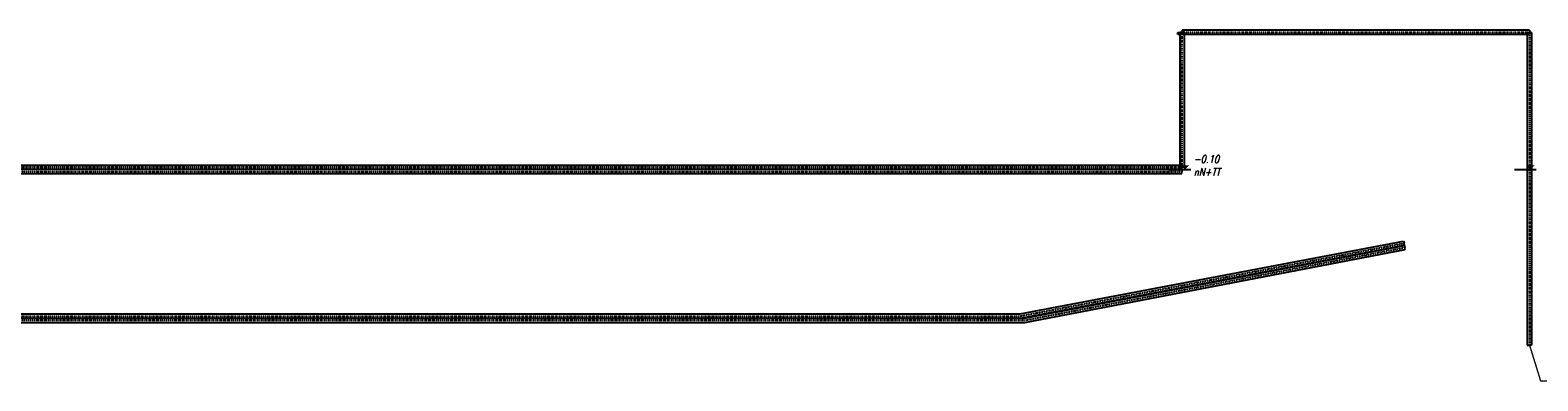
# Model space of a CAD drawing. Header units: centimetres. Extents: x 970 to 33426, y 684 to 7682.
# Tile 3 of 6: x 16618 to 20115, y 893 to 1705. Entities that reach past the tile are written whole.
import ezdxf

# ---------------------------------------------------------------- set-up
doc = ezdxf.new("R2010")
doc.units = ezdxf.units.CM
doc.header["$MEASUREMENT"] = 0
doc.linetypes.add('( Border )', pattern=[1.75, 0.5, -0.25, 0.5, -0.25, 0, -0.25])
doc.layers.add('_E_KORYTA_', color=5, linetype='Continuous', lineweight=25)
doc.layers.add('E_gniazdka', color=7, linetype='Continuous', lineweight=0)
doc.layers.add('IS_rzędne WYKON', color=7, linetype='Continuous')
doc.styles.add('Marcin', font='romans.shx', dxfattribs={"width": 0.8, "oblique": 15, "height": 20})

# ---------------------------------------------------------------- blocks, each defined once
blk = doc.blocks.new('rzedna')
at = {"layer": 'IS_rzędne WYKON', "ltscale": 2}
h = blk.add_hatch(color=256, dxfattribs=at)
h.dxf.hatch_style = 1
h.paths.add_polyline_path([(6581066, 5626512), (6581166, 5626412), (6581066, 5626412), (6580965, 5626412)])
blk.add_line((6581440, 5626512), (6580931, 5626512), dxfattribs=at)

msp = doc.modelspace()

# ---------------------------------------------------------------- linework, layer by layer
at = {"layer": 'E_gniazdka'}
msp.add_lwpolyline([(20095, 975.6), (20121, 892.9), (20350.2, 892.9)], dxfattribs=at)
at = {"layer": 'IS_rzędne WYKON', "color": 3, "linetype": 'Continuous'}
for p, q in [((19279.6, 1694.9), (19279.6, 1699.9)), ((19279.6, 1699.9), (19284.6, 1699.9)), ((20095, 1694.9), (19279.6, 1694.9)), ((19284, 1700.3), (19289, 1700.3)), ((19284, 1700.3), (19284, 1387.7)), ((19289.6, 1699.9), (19284.6, 1699.9)), ((19294, 1700.3), (19289, 1700.3)), ((20095, 1704.9), (19289.6, 1704.9)), ((19289.6, 1704.9), (19289.6, 1699.9)), ((19294, 1700.3), (19294, 1387.7)), ((20090, 1699.9), (20095, 1699.9)), ((20090, 1699.9), (20090, 975.6)), ((20095, 1704.9), (20095, 1699.9)), ((20095, 1694.9), (20095, 1699.9)), ((20100, 1699.9), (20095, 1699.9)), ((20100, 1699.9), (20100, 975.6)), ((14755.9, 1392.7), (19289, 1392.7)), ((14765.9, 1382.7), (19289, 1382.7)), ((14765.9, 1382.7), (19289, 1382.7)), ((14775.9, 1372.7), (19289, 1372.7)), ((19284, 1387.7), (19284, 1387.7)), ((19284, 1387.7), (19289, 1387.7)), ((19289, 1392.7), (19289, 1387.7)), ((19289, 1382.7), (19289, 1387.7)), ((19294, 1387.7), (19289, 1387.7)), ((19289, 1382.7), (19289, 1377.7)), ((19289, 1372.7), (19289, 1377.7)), ((19294, 1387.7), (19294, 1387.7)), ((18913.9, 1048), (19803.4, 1216.5)), ((18914.8, 1038), (19805.3, 1206.7)), ((18923.9, 1038), (19805.3, 1206.6)), ((18924.8, 1028), (19807.2, 1196.8)), ((19803.4, 1216.5), (19804.4, 1211.6)), ((19805.3, 1206.7), (19804.4, 1211.6)), ((19805.3, 1206.6), (19806.3, 1201.7)), ((19807.2, 1196.8), (19806.3, 1201.7)), ((14755.9, 1048), (18913.9, 1048)), ((14765.9, 1038), (18923.9, 1038)), ((14765.9, 1038), (18914.8, 1038)), ((14775.9, 1028), (18924.8, 1028)), ((20090, 975.6), (20090, 975.6)), ((20090, 975.6), (20095, 975.6)), ((20100, 975.6), (20095, 975.6)), ((20100, 975.6), (20100, 975.6))]:
    msp.add_line(p, q, dxfattribs=at)
at = {"layer": 'IS_rzędne WYKON', "color": 7, "linetype": '( Border )'}
for p, q in [((20095, 1699.9), (19284.6, 1699.9)), ((19284.6, 1699.9), (19284.6, 1699.9)), ((19289, 1700.3), (19289, 1387.7)), ((20095, 1699.9), (20095, 975.6)), ((14760.9, 1387.7), (19289, 1387.7)), ((14770.9, 1377.7), (19289, 1377.7)), ((19289, 1387.7), (19289, 1387.7)), ((18914.4, 1043), (19804.4, 1211.6)), ((18924.4, 1033), (19806.3, 1201.7)), ((14760.9, 1043), (18914.4, 1043)), ((14770.9, 1033), (18924.4, 1033)), ((20095, 975.6), (20095, 975.6))]:
    msp.add_line(p, q, dxfattribs=at)

# ---------------------------------------------------------------- block references
at = {"layer": '_E_KORYTA_', "xscale": 0.1, "yscale": 0.1, "zscale": 0.1, "rotation": 180}
for p in [(677403.1, 564033.5), (678204.1, 564033.5)]:
    msp.add_blockref('rzedna', p, dxfattribs=at)

# ---------------------------------------------------------------- texts
at = {"layer": 'IS_rzędne WYKON', "ltscale": 2, "insert": (19316.3, 1415.4), "char_height": 18, "width": 67.832, "attachment_point": 1, "style": 'Marcin'}
msp.add_mtext('\\H1x;\\W0.8;-0.10\\PnN+TT', dxfattribs=at)

doc.saveas('drawing.dxf')
